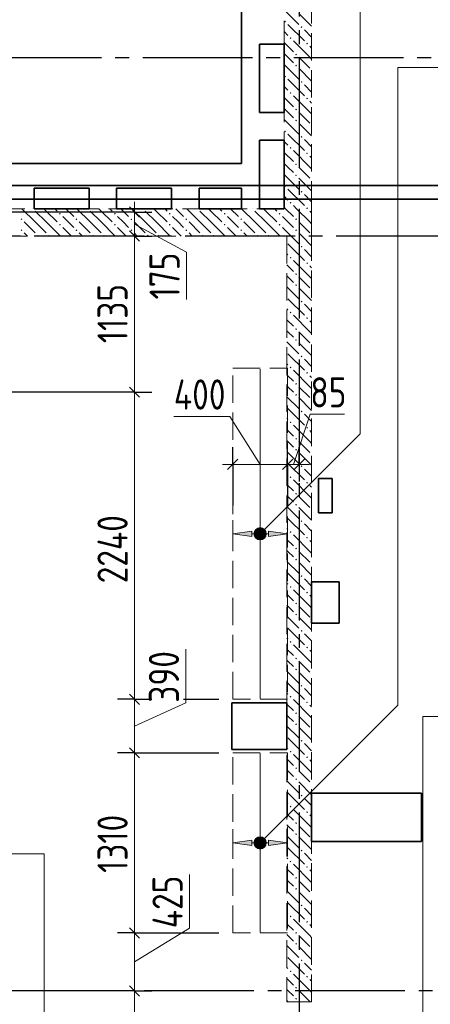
# Model space of a CAD drawing. Header units: millimetres. Extents: x 0 to 64958, y 0 to 42000.
# Tile 23 of 31: x 32804 to 35795, y 28703 to 35877. Entities that reach past the tile are written whole.
import ezdxf

# ---------------------------------------------------------------- set-up
doc = ezdxf.new("R2010")
doc.units = ezdxf.units.MM
doc.linetypes.add('______2', pattern=[270, 200, -70])
doc.linetypes.add('______5', pattern=[1100, 800, -100, 100, -100])
for name, color, linetype, lineweight in [('Standard', 7, 'Continuous', 25), ('ДОП Верх по У', 7, 'Continuous', 25), ('Оси', 40, '______5', 18), ('Позиционная метка номер позиции', 7, 'Continuous', 13), ('Примечания', 7, 'Continuous', 25)]:
    doc.layers.add(name, color=color, linetype=linetype, lineweight=lineweight)
doc.layers.add('ЖБ Перекрытие верхний уровень', color=7, linetype='Continuous', lineweight=25, true_color=0xe0e0ff)
doc.layers.add('ЖБ Стена верхний уровень', color=7, linetype='Continuous', lineweight=25, true_color=0x006e00)
doc.styles.add('GOST 2.304-81', font='txt')

msp = doc.modelspace()

# ---------------------------------------------------------------- hatches: boundary and pattern name
at = {"layer": 'ДОП Верх по У', "linetype": 'Continuous', "lineweight": 13, "transparency": 33554687}
for points in [[(34495, 32111), (34355, 32131), (34495, 32151)], [(34495, 29859), (34355, 29879), (34495, 29899)]]:
    msp.add_hatch(color=7, dxfattribs=at).paths.add_polyline_path(points, flags=16)
for points in [[(34522.7, 32112.2), (34522.7, 32149.7), (34517.5, 32131)], [(34522.7, 32149.7), (34536.2, 32098.7), (34536.2, 32163.3)], [(34522.7, 32149.7), (34522.7, 32112.2), (34536.2, 32098.7)], [(34536.2, 32163.3), (34555, 32093.5), (34555, 32168.5)], [(34536.2, 32163.3), (34536.2, 32098.7), (34555, 32093.5)], [(34555, 32168.5), (34555, 32093.5), (34573.7, 32098.7)], [(34555, 32168.5), (34573.7, 32098.7), (34573.7, 32163.3)], [(34573.7, 32163.3), (34573.7, 32098.7), (34587.2, 32112.2)], [(34573.7, 32163.3), (34587.2, 32112.2), (34587.2, 32149.7)], [(34587.2, 32149.7), (34587.2, 32112.2), (34592.5, 32131)], [(34615, 32111), (34755, 32131), (34615, 32151)], [(34522.7, 29860.2), (34522.7, 29897.7), (34517.5, 29879)], [(34522.7, 29897.7), (34536.2, 29846.7), (34536.2, 29911.2)], [(34522.7, 29897.7), (34522.7, 29860.2), (34536.2, 29846.7)], [(34536.2, 29911.2), (34555, 29841.5), (34555, 29916.5)], [(34536.2, 29911.2), (34536.2, 29846.7), (34555, 29841.5)], [(34555, 29916.5), (34555, 29841.5), (34573.7, 29846.7)], [(34555, 29916.5), (34573.7, 29846.7), (34573.7, 29911.2)], [(34573.7, 29911.2), (34573.7, 29846.7), (34587.2, 29860.2)], [(34573.7, 29911.2), (34587.2, 29860.2), (34587.2, 29897.7)], [(34587.2, 29897.7), (34587.2, 29860.2), (34592.5, 29879)], [(34615, 29859), (34755, 29879), (34615, 29899)]]:
    msp.add_hatch(color=7, dxfattribs=at).paths.add_polyline_path(points)
at = {"layer": 'ЖБ Стена верхний уровень', "linetype": 'Continuous', "lineweight": 18, "transparency": 33554687}
for points in [[(34730.5, 35863.1), (34737, 35869.6), (34743.5, 35863.1), (34737, 35856.6)], [(34850.5, 35823.1), (34857, 35829.6), (34863.5, 35823.1), (34857, 35816.6)], [(34770.5, 35743.1), (34777, 35749.6), (34783.4, 35743.1), (34777, 35736.6)], [(34890.5, 35703.1), (34896.9, 35709.6), (34903.4, 35703.1), (34896.9, 35696.6)], [(34810.4, 35623.1), (34816.9, 35629.6), (34823.4, 35623.1), (34816.9, 35616.6)], [(34810.4, 35543.1), (34816.9, 35549.6), (34823.4, 35543.1), (34816.9, 35536.6)], [(34730.5, 35463.1), (34737, 35469.6), (34743.5, 35463.1), (34737, 35456.6)], [(34850.5, 35423.1), (34857, 35429.6), (34863.5, 35423.1), (34857, 35416.6)], [(34770.5, 35343.1), (34777, 35349.6), (34783.4, 35343.1), (34777, 35336.6)], [(34890.5, 35303.1), (34896.9, 35309.6), (34903.4, 35303.1), (34896.9, 35296.6)], [(34810.4, 35223.1), (34816.9, 35229.6), (34823.4, 35223.1), (34816.9, 35216.6)], [(34810.4, 35143.1), (34816.9, 35149.6), (34823.4, 35143.1), (34816.9, 35136.6)], [(34730.5, 35063.1), (34737, 35069.6), (34743.5, 35063.1), (34737, 35056.6)], [(34850.5, 35023.1), (34857, 35029.6), (34863.5, 35023.1), (34857, 35016.6)], [(34770.5, 34943.1), (34777, 34949.6), (34783.4, 34943.1), (34777, 34936.6)], [(34890.5, 34903.1), (34896.9, 34909.6), (34903.4, 34903.1), (34896.9, 34896.6)], [(34810.4, 34823.1), (34816.9, 34829.6), (34823.4, 34823.1), (34816.9, 34816.6)], [(34810.4, 34743.1), (34816.9, 34749.6), (34823.4, 34743.1), (34816.9, 34736.6)], [(34730.5, 34663.1), (34737, 34669.6), (34743.5, 34663.1), (34737, 34656.6)], [(34850.5, 34623.1), (34857, 34629.6), (34863.5, 34623.1), (34857, 34616.6)], [(34770.5, 34543.1), (34777, 34549.6), (34783.4, 34543.1), (34777, 34536.6)], [(32900.3, 34500), (32896.9, 34496.6), (32893.6, 34500)], [(33090.5, 34463.1), (33096.9, 34469.6), (33103.4, 34463.1), (33096.9, 34456.6)], [(33300.3, 34500), (33296.9, 34496.6), (33293.6, 34500)], [(33490.5, 34463.1), (33496.9, 34469.6), (33503.4, 34463.1), (33496.9, 34456.6)], [(33700.3, 34500), (33696.9, 34496.6), (33693.6, 34500)], [(33890.5, 34463.1), (33896.9, 34469.6), (33903.4, 34463.1), (33896.9, 34456.6)], [(34100.3, 34500), (34096.9, 34496.6), (34093.6, 34500)], [(34290.5, 34463.1), (34296.9, 34469.6), (34303.4, 34463.1), (34296.9, 34456.6)], [(34500.3, 34500), (34496.9, 34496.6), (34493.6, 34500)], [(34690.5, 34463.1), (34696.9, 34469.6), (34703.4, 34463.1), (34696.9, 34456.6)], [(34890.5, 34503.1), (34896.9, 34509.6), (34903.4, 34503.1), (34900.3, 34500), (34893.6, 34500)], [(34900.3, 34500), (34896.9, 34496.6), (34893.6, 34500)], [(32810.4, 34423.1), (32816.9, 34429.6), (32823.4, 34423.1), (32816.9, 34416.6)], [(33090.5, 34383.1), (33096.9, 34389.6), (33103.4, 34383.1), (33096.9, 34376.6)], [(33210.4, 34423.1), (33216.9, 34429.6), (33223.4, 34423.1), (33216.9, 34416.6)], [(33490.5, 34383.1), (33496.9, 34389.6), (33503.4, 34383.1), (33496.9, 34376.6)], [(33610.4, 34423.1), (33616.9, 34429.6), (33623.4, 34423.1), (33616.9, 34416.6)], [(33890.5, 34383.1), (33896.9, 34389.6), (33903.4, 34383.1), (33896.9, 34376.6)], [(34010.4, 34423.1), (34016.9, 34429.6), (34023.4, 34423.1), (34016.9, 34416.6)], [(34290.5, 34383.1), (34296.9, 34389.6), (34303.4, 34383.1), (34296.9, 34376.6)], [(34410.4, 34423.1), (34416.9, 34429.6), (34423.4, 34423.1), (34416.9, 34416.6)], [(34690.5, 34383.1), (34696.9, 34389.6), (34703.4, 34383.1), (34696.9, 34376.6)], [(34810.4, 34423.1), (34816.9, 34429.6), (34823.4, 34423.1), (34816.9, 34416.6)], [(32810.4, 34343.1), (32816.9, 34349.6), (32823.4, 34343.1), (32816.9, 34336.6)], [(32930.5, 34303.1), (32937, 34309.6), (32943.5, 34303.1), (32940.3, 34300), (32933.6, 34300)], [(33010.4, 34303.1), (33016.9, 34309.6), (33023.4, 34303.1), (33020.3, 34300), (33013.6, 34300)], [(33210.4, 34343.1), (33216.9, 34349.6), (33223.4, 34343.1), (33216.9, 34336.6)], [(33330.5, 34303.1), (33337, 34309.6), (33343.5, 34303.1), (33340.3, 34300), (33333.6, 34300)], [(33410.4, 34303.1), (33416.9, 34309.6), (33423.4, 34303.1), (33420.3, 34300), (33413.6, 34300)], [(33610.4, 34343.1), (33616.9, 34349.6), (33623.4, 34343.1), (33616.9, 34336.6)], [(33730.5, 34303.1), (33737, 34309.6), (33743.5, 34303.1), (33740.3, 34300), (33733.6, 34300)], [(33810.4, 34303.1), (33816.9, 34309.6), (33823.4, 34303.1), (33820.3, 34300), (33813.6, 34300)], [(34010.4, 34343.1), (34016.9, 34349.6), (34023.4, 34343.1), (34016.9, 34336.6)], [(34130.5, 34303.1), (34137, 34309.6), (34143.5, 34303.1), (34140.3, 34300), (34133.6, 34300)], [(34210.4, 34303.1), (34216.9, 34309.6), (34223.4, 34303.1), (34220.3, 34300), (34213.6, 34300)], [(34410.4, 34343.1), (34416.9, 34349.6), (34423.4, 34343.1), (34416.9, 34336.6)], [(34530.5, 34303.1), (34537, 34309.6), (34543.5, 34303.1), (34540.3, 34300), (34533.6, 34300)], [(34610.4, 34303.1), (34616.9, 34309.6), (34623.4, 34303.1), (34620.3, 34300), (34613.6, 34300)], [(34810.4, 34343.1), (34816.9, 34349.6), (34823.4, 34343.1), (34816.9, 34336.6)], [(34850.5, 34223.1), (34857, 34229.6), (34863.5, 34223.1), (34857, 34216.6)], [(34770.5, 34143.1), (34777, 34149.6), (34783.4, 34143.1), (34777, 34136.6)], [(34890.5, 34103.1), (34896.9, 34109.6), (34903.4, 34103.1), (34896.9, 34096.6)], [(34810.4, 34023.1), (34816.9, 34029.6), (34823.4, 34023.1), (34816.9, 34016.6)], [(34810.4, 33943.1), (34816.9, 33949.6), (34823.4, 33943.1), (34816.9, 33936.6)], [(34850.5, 33823.1), (34857, 33829.6), (34863.5, 33823.1), (34857, 33816.6)], [(34770.5, 33743.1), (34777, 33749.6), (34783.4, 33743.1), (34777, 33736.6)], [(34890.5, 33703.1), (34896.9, 33709.6), (34903.4, 33703.1), (34896.9, 33696.6)], [(34810.4, 33623.1), (34816.9, 33629.6), (34823.4, 33623.1), (34816.9, 33616.6)], [(34810.4, 33543.1), (34816.9, 33549.6), (34823.4, 33543.1), (34816.9, 33536.6)], [(34850.5, 33423.1), (34857, 33429.6), (34863.5, 33423.1), (34857, 33416.6)], [(34770.5, 33343.1), (34777, 33349.6), (34783.4, 33343.1), (34777, 33336.6)], [(34890.5, 33303.1), (34896.9, 33309.6), (34903.4, 33303.1), (34896.9, 33296.6)], [(34810.4, 33223.1), (34816.9, 33229.6), (34823.4, 33223.1), (34816.9, 33216.6)], [(34810.4, 33143.1), (34816.9, 33149.6), (34823.4, 33143.1), (34816.9, 33136.6)], [(34850.5, 33023.1), (34857, 33029.6), (34863.5, 33023.1), (34857, 33016.6)], [(34770.5, 32943.1), (34777, 32949.6), (34783.4, 32943.1), (34777, 32936.6)], [(34890.5, 32903.1), (34896.9, 32909.6), (34903.4, 32903.1), (34896.9, 32896.6)], [(34810.4, 32823.1), (34816.9, 32829.6), (34823.4, 32823.1), (34816.9, 32816.6)], [(34810.4, 32743.1), (34816.9, 32749.6), (34823.4, 32743.1), (34816.9, 32736.6)], [(34850.5, 32623.1), (34857, 32629.6), (34863.5, 32623.1), (34857, 32616.6)], [(34770.5, 32543.1), (34777, 32549.6), (34783.4, 32543.1), (34777, 32536.6)], [(34890.5, 32503.1), (34896.9, 32509.6), (34903.4, 32503.1), (34896.9, 32496.6)], [(34810.4, 32423.1), (34816.9, 32429.6), (34823.4, 32423.1), (34816.9, 32416.6)], [(34810.4, 32343.1), (34816.9, 32349.6), (34823.4, 32343.1), (34816.9, 32336.6)], [(34850.5, 32223.1), (34857, 32229.6), (34863.5, 32223.1), (34857, 32216.6)], [(34770.5, 32143.1), (34777, 32149.6), (34783.4, 32143.1), (34777, 32136.6)], [(34890.5, 32103.1), (34896.9, 32109.6), (34903.4, 32103.1), (34896.9, 32096.6)], [(34810.4, 32023.1), (34816.9, 32029.6), (34823.4, 32023.1), (34816.9, 32016.6)], [(34810.4, 31943.1), (34816.9, 31949.6), (34823.4, 31943.1), (34816.9, 31936.6)], [(34850.5, 31823.1), (34857, 31829.6), (34863.5, 31823.1), (34857, 31816.6)], [(34770.5, 31743.1), (34777, 31749.6), (34783.4, 31743.1), (34777, 31736.6)], [(34890.5, 31703.1), (34896.9, 31709.6), (34903.4, 31703.1), (34896.9, 31696.6)], [(34810.4, 31623.1), (34816.9, 31629.6), (34823.4, 31623.1), (34816.9, 31616.6)], [(34810.4, 31543.1), (34816.9, 31549.6), (34823.4, 31543.1), (34816.9, 31536.6)], [(34850.5, 31423.1), (34857, 31429.6), (34863.5, 31423.1), (34857, 31416.6)], [(34770.5, 31343.1), (34777, 31349.6), (34783.4, 31343.1), (34777, 31336.6)], [(34890.5, 31303.1), (34896.9, 31309.6), (34903.4, 31303.1), (34896.9, 31296.6)], [(34810.4, 31223.1), (34816.9, 31229.6), (34823.4, 31223.1), (34816.9, 31216.6)], [(34810.4, 31143.1), (34816.9, 31149.6), (34823.4, 31143.1), (34816.9, 31136.6)], [(34850.5, 31023.1), (34857, 31029.6), (34863.5, 31023.1), (34857, 31016.6)], [(34770.5, 30943.1), (34777, 30949.6), (34783.4, 30943.1), (34777, 30936.6)], [(34890.5, 30903.1), (34896.9, 30909.6), (34903.4, 30903.1), (34896.9, 30896.6)], [(34810.4, 30823.1), (34816.9, 30829.6), (34823.4, 30823.1), (34816.9, 30816.6)], [(34810.4, 30743.1), (34816.9, 30749.6), (34823.4, 30743.1), (34816.9, 30736.6)], [(34850.5, 30623.1), (34857, 30629.6), (34863.5, 30623.1), (34857, 30616.6)], [(34770.5, 30543.1), (34777, 30549.6), (34783.4, 30543.1), (34777, 30536.6)], [(34890.5, 30503.1), (34896.9, 30509.6), (34903.4, 30503.1), (34896.9, 30496.6)], [(34810.4, 30423.1), (34816.9, 30429.6), (34823.4, 30423.1), (34816.9, 30416.6)], [(34810.4, 30343.1), (34816.9, 30349.6), (34823.4, 30343.1), (34816.9, 30336.6)], [(34850.5, 30223.1), (34857, 30229.6), (34863.5, 30223.1), (34857, 30216.6)], [(34770.5, 30143.1), (34777, 30149.6), (34783.4, 30143.1), (34777, 30136.6)], [(34890.5, 30103.1), (34896.9, 30109.6), (34903.4, 30103.1), (34896.9, 30096.6)], [(34810.4, 30023.1), (34816.9, 30029.6), (34823.4, 30023.1), (34816.9, 30016.6)], [(34810.4, 29943.1), (34816.9, 29949.6), (34823.4, 29943.1), (34816.9, 29936.6)], [(34850.5, 29823.1), (34857, 29829.6), (34863.5, 29823.1), (34857, 29816.6)], [(34770.5, 29743.1), (34777, 29749.6), (34783.4, 29743.1), (34777, 29736.6)], [(34890.5, 29703.1), (34896.9, 29709.6), (34903.4, 29703.1), (34896.9, 29696.6)], [(34810.4, 29623.1), (34816.9, 29629.6), (34823.4, 29623.1), (34816.9, 29616.6)], [(34810.4, 29543.1), (34816.9, 29549.6), (34823.4, 29543.1), (34816.9, 29536.6)], [(34850.5, 29423.1), (34857, 29429.6), (34863.5, 29423.1), (34857, 29416.6)], [(34770.5, 29343.1), (34777, 29349.6), (34783.4, 29343.1), (34777, 29336.6)], [(34890.5, 29303.1), (34896.9, 29309.6), (34903.4, 29303.1), (34896.9, 29296.6)], [(34810.4, 29223.1), (34816.9, 29229.6), (34823.4, 29223.1), (34816.9, 29216.6)], [(34810.4, 29143.1), (34816.9, 29149.6), (34823.4, 29143.1), (34816.9, 29136.6)], [(34850.5, 29023.1), (34857, 29029.6), (34863.5, 29023.1), (34857, 29016.6)], [(34770.5, 28943.1), (34777, 28949.6), (34783.4, 28943.1), (34777, 28936.6)], [(34890.5, 28903.1), (34896.9, 28909.6), (34903.4, 28903.1), (34896.9, 28896.6)], [(34810.4, 28823.1), (34816.9, 28829.6), (34823.4, 28823.1), (34816.9, 28816.6)], [(34810.4, 28743.1), (34816.9, 28749.6), (34823.4, 28743.1), (34816.9, 28736.6)]]:
    msp.add_hatch(color=7, dxfattribs=at).paths.add_polyline_path(points, flags=16)
at = {"layer": 'Позиционная метка номер позиции', "linetype": 'Continuous', "lineweight": 13, "transparency": 33554687}
for points in [[(34511.7, 32142.5), (34586.8, 32099.2), (34523.2, 32162.8)], [(34523.2, 32162.8), (34598.3, 32119.5), (34543.5, 32174.3)], [(34523.2, 32162.8), (34586.8, 32099.2), (34598.3, 32119.5)], [(34543.5, 32174.3), (34598.3, 32119.5), (34598.3, 32142.5)], [(34543.5, 32174.3), (34598.3, 32142.5), (34566.4, 32174.3)], [(34566.4, 32174.3), (34598.3, 32142.5), (34586.8, 32162.8)], [(34511.7, 32119.5), (34566.4, 32087.7), (34511.7, 32142.5)], [(34511.7, 32142.5), (34566.4, 32087.7), (34586.8, 32099.2)], [(34543.5, 32087.7), (34511.7, 32119.5), (34523.2, 32099.2)], [(34511.7, 32119.5), (34543.5, 32087.7), (34566.4, 32087.7)], [(34523.2, 29910.8), (34598.3, 29867.5), (34543.5, 29922.3)], [(34543.5, 29922.3), (34598.3, 29867.5), (34598.3, 29890.5)], [(34543.5, 29922.3), (34598.3, 29890.5), (34566.4, 29922.3)], [(34566.4, 29922.3), (34598.3, 29890.5), (34586.8, 29910.8)], [(34511.7, 29890.5), (34586.8, 29847.2), (34523.2, 29910.8)], [(34511.7, 29867.5), (34566.4, 29835.7), (34511.7, 29890.5)], [(34511.7, 29890.5), (34566.4, 29835.7), (34586.8, 29847.2)], [(34543.5, 29835.7), (34511.7, 29867.5), (34523.2, 29847.2)], [(34511.7, 29867.5), (34543.5, 29835.7), (34566.4, 29835.7)], [(34523.2, 29910.8), (34586.8, 29847.2), (34598.3, 29867.5)]]:
    msp.add_hatch(color=7, dxfattribs=at).paths.add_polyline_path(points)

# ---------------------------------------------------------------- linework, layer by layer
at = {"layer": 'Standard', "color": 7, "linetype": 'Continuous', "lineweight": 25, "transparency": 33554687}
for p, q in [((33602.5, 34512.5), (33677.5, 34437.5)), ((33602.5, 34337.5), (33677.5, 34262.5)), ((33602.5, 33200.5), (33677.5, 33125.5)), ((34392.5, 32674.5), (34317.5, 32599.5)), ((34792.5, 32674.5), (34717.5, 32599.5)), ((34877.5, 32674.5), (34802.5, 32599.5)), ((33602.5, 30962.5), (33677.5, 30887.5)), ((33602.5, 30572.5), (33677.5, 30497.5)), ((33602.5, 29260.5), (33677.5, 29185.5)), ((33602.5, 28837.5), (33677.5, 28762.5))]:
    msp.add_line(p, q, dxfattribs=at)
at = {"layer": 'Standard', "color": 7, "linetype": 'Continuous', "lineweight": 13, "transparency": 33554687}
for p, q in [((33640, 34475), (33640, 34550)), ((33640, 34475), (33640, 34300)), ((33640, 34387.5), (34019, 34182.3)), ((34019, 34182.3), (34019, 33838.3)), ((34333.3, 32985.8), (33926.7, 32985.8)), ((34555, 32637), (34333.3, 32985.8)), ((34797.5, 32637), (34920.6, 33001.8)), ((34920.6, 33001.8), (35170.7, 33001.8)), ((34355, 32637), (34280, 32637)), ((34755, 32637), (34355, 32637)), ((34840, 32637), (34755, 32637)), ((34840, 32637), (34915, 32637)), ((34014.4, 30899.8), (34014.4, 31290.8)), ((33640, 30925), (33640, 30535)), ((33640, 30730), (34014.4, 30899.8)), ((34040.8, 29256.7), (34040.8, 29647.6)), ((33640, 29011.5), (34040.8, 29256.7)), ((33640, 29223), (33640, 28800)), ((33640, 28800), (33640, 28570))]:
    msp.add_line(p, q, dxfattribs=at)
at = {"layer": 'Standard', "color": 251, "linetype": 'Continuous', "lineweight": -3, "true_color": 0x656565, "transparency": 33554687}
for p, q in [((33640, 34475), (32635, 34475)), ((33640, 34475), (33515, 34475)), ((33640, 34475), (33765, 34475)), ((33640, 34300), (33515, 34300)), ((33640, 34300), (33765, 34300)), ((33640, 34300), (33640, 34300)), ((33640, 33163), (32635, 33163)), ((33640, 33163), (33515, 33163)), ((33640, 33163), (33765, 33163)), ((34355, 32637), (34355, 32762)), ((34755, 32637), (34755, 32762)), ((34840, 32637), (34840, 32762)), ((34355, 32637), (34355, 32512)), ((34355, 32637), (34355, 32337)), ((34755, 32637), (34755, 32512)), ((34755, 32637), (34755, 32337)), ((34840, 32637), (34840, 32512)), ((34840, 32637), (34840, 32637)), ((33640, 30925), (33515, 30925)), ((33640, 30925), (33765, 30925)), ((33640, 30925), (33712.5, 30925)), ((33640, 30535), (33515, 30535)), ((33640, 30535), (33765, 30535)), ((33640, 29223), (33515, 29223)), ((33640, 29223), (33765, 29223)), ((33640, 28800), (32504.1, 28800)), ((33640, 28800), (33515, 28800)), ((33640, 28800), (33765, 28800))]:
    msp.add_line(p, q, dxfattribs=at)
at = {"layer": 'Standard', "color": 254, "linetype": 'Continuous', "lineweight": 35, "true_color": 0xc4c4ff, "transparency": 33554687}
for points in [[(7000, 19982), (49480, 19982), (49480, 34669), (7000, 34669), (7000, 19982)], [(7100, 20082), (49380, 20082), (49380, 34569), (7100, 34569), (7100, 20082)]]:
    msp.add_lwpolyline(points, dxfattribs=at)
at = {"layer": 'Standard', "color": 7, "linetype": 'Continuous', "lineweight": 13, "transparency": 33554687}
for points in [[(33640, 34300), (33640, 33443.2), (33640, 33443.2), (33640, 33163)], [(33640, 33163), (33640, 31873.1), (33640, 31873.1), (33640, 30925)], [(33640, 30535), (33640, 29980), (33640, 29980), (33640, 29223)]]:
    msp.add_lwpolyline(points, dxfattribs=at)
at = {"layer": 'Standard', "color": 251, "linetype": 'Continuous', "lineweight": -3, "true_color": 0x656565, "transparency": 33554687}
for points in [[(33997.4, 30925), (33997.5, 30925), (33997.5, 30925), (34015.7, 30925), (34015.7, 30925), (34021.5, 30925), (34021.5, 30925), (34255, 30925)], [(33640, 30535), (33705.4, 30535), (33705.4, 30535), (33803.8, 30535), (33803.8, 30535), (33841.2, 30535), (33841.2, 30535), (34017.6, 30535), (34017.6, 30535), (34024.1, 30535), (34024.1, 30535), (34255, 30535)], [(33640, 29223), (33724.3, 29223), (33724.3, 29223), (33776.6, 29223), (33776.6, 29223), (34033, 29223), (34033, 29223), (34255, 29223)]]:
    msp.add_lwpolyline(points, dxfattribs=at)
at = {"layer": 'ДОП Верх по У', "color": 7, "linetype": 'Continuous', "lineweight": 18, "transparency": 33554687}
for p, q in [((34555, 33331), (34555, 30931)), ((34555, 29229), (34555, 30529))]:
    msp.add_line(p, q, dxfattribs=at)
at = {"layer": 'ДОП Верх по У', "color": 251, "linetype": 'Continuous', "lineweight": 13, "true_color": 0x494949, "transparency": 33554687}
for p, q in [((34355, 32131), (34355, 32231)), ((34755, 32131), (34755, 32231)), ((34355, 32131), (34495, 32151)), ((34495, 32151), (34495, 32111)), ((34555, 32168.5), (34555, 32168.5)), ((34755, 32131), (34615, 32151)), ((34615, 32151), (34615, 32111)), ((34495, 32111), (34355, 32131)), ((34355, 32131), (34355, 32031)), ((34355, 32131), (34355, 32131)), ((34495, 32131), (34525, 32131)), ((34555, 32093.5), (34555, 32093.5)), ((34585, 32131), (34615, 32131)), ((34615, 32111), (34755, 32131)), ((34755, 32131), (34755, 32031)), ((34755, 32131), (34755, 32131)), ((34355, 29879), (34355, 29979)), ((34755, 29879), (34755, 29979)), ((34355, 29879), (34495, 29899)), ((34495, 29859), (34355, 29879)), ((34355, 29879), (34355, 29779)), ((34355, 29879), (34355, 29879)), ((34495, 29899), (34495, 29859)), ((34495, 29879), (34525, 29879)), ((34555, 29916.5), (34555, 29916.5)), ((34585, 29879), (34615, 29879)), ((34755, 29879), (34615, 29899)), ((34615, 29899), (34615, 29859)), ((34615, 29859), (34755, 29879)), ((34755, 29879), (34755, 29779)), ((34755, 29879), (34755, 29879)), ((34555, 29841.5), (34555, 29841.5))]:
    msp.add_line(p, q, dxfattribs=at)
for centre in [(34555, 32131), (34555, 29879)]:
    msp.add_circle(centre, 37.5, dxfattribs=at)
at = {"layer": 'ЖБ Перекрытие верхний уровень', "color": 7, "linetype": 'Continuous', "lineweight": 35, "transparency": 33554687}
for p, q in [((34420, 38800), (34420, 34830)), ((34550, 35700), (34730, 35700)), ((34550, 35200), (34550, 35700)), ((34730, 35700), (34730, 35200)), ((34730, 35200), (34550, 35200)), ((34550, 35000), (34730, 35000)), ((34550, 34500), (34550, 35000)), ((34730, 35000), (34730, 34500)), ((34420, 34830), (28240, 34830)), ((32910, 34650), (33310, 34650)), ((32910, 34500), (32910, 34650)), ((33310, 34650), (33310, 34500)), ((33510, 34650), (33910, 34650)), ((33510, 34500), (33510, 34650)), ((33910, 34650), (33910, 34500)), ((34110, 34500), (34110, 34650)), ((34110, 34650), (34420, 34650)), ((34420, 34650), (34420, 34500)), ((33310, 34500), (32910, 34500)), ((33910, 34500), (33510, 34500)), ((34420, 34500), (34110, 34500)), ((34730, 34500), (34550, 34500)), ((35080, 32533.2), (34980, 32533.2)), ((34980, 32533.2), (34980, 32283.2)), ((35080, 32283.2), (35080, 32533.2)), ((34980, 32283.2), (35080, 32283.2)), ((35130, 31780), (34930, 31780)), ((34930, 31780), (34930, 31480)), ((35130, 31480), (35130, 31780)), ((34930, 31480), (35130, 31480)), ((34750, 30900), (34350, 30900)), ((34350, 30900), (34350, 30560)), ((34750, 30560), (34750, 30900)), ((34350, 30560), (34750, 30560)), ((35730, 30240), (34930, 30240)), ((34930, 30240), (34930, 29890)), ((35730, 29890), (35730, 30240)), ((34930, 29890), (35730, 29890))]:
    msp.add_line(p, q, dxfattribs=at)
at = {"layer": 'ЖБ Стена верхний уровень', "color": 251, "linetype": '______2', "lineweight": 13, "true_color": 0x656565, "transparency": 33554687}
for p, q in [((34730, 36140), (34730, 34500)), ((34930, 34500), (34930, 36140)), ((34730, 34500), (21750, 34500)), ((34930, 34300), (34930, 34500)), ((28340, 34300), (34750, 34300)), ((34750, 34300), (34750, 28720)), ((34930, 28720), (34930, 34300)), ((34750, 28720), (34930, 28720))]:
    msp.add_line(p, q, dxfattribs=at)
at = {"layer": 'ЖБ Стена верхний уровень', "color": 9, "linetype": 'Continuous', "lineweight": 18, "true_color": 0xc7c7c7, "transparency": 33554687}
for p, q in [((34730, 35950.1), (34837, 35843.1)), ((34837, 35923.1), (34930, 35830.1)), ((34757, 35843.1), (34877, 35723.1)), ((34930, 35750.1), (34877, 35803.1)), ((34730, 35790.1), (34757, 35763.1)), ((34730, 35710.1), (34796.9, 35643.1)), ((34916.9, 35603.1), (34796.9, 35723.1)), ((34916.9, 35683.1), (34930, 35670.1)), ((34757, 35603.1), (34730, 35630.1)), ((34796.9, 35563.1), (34757, 35603.1)), ((34837, 35603.1), (34916.9, 35523.1)), ((34916.9, 35603.1), (34930, 35590.1)), ((34730, 35550.1), (34837, 35443.1)), ((34837, 35523.1), (34930, 35430.1)), ((34757, 35443.1), (34877, 35323.1)), ((34730, 35390.1), (34757, 35363.1)), ((34930, 35350.1), (34877, 35403.1)), ((34730, 35310.1), (34796.9, 35243.1)), ((34916.9, 35203.1), (34796.9, 35323.1)), ((34757, 35203.1), (34730, 35230.1)), ((34916.9, 35283.1), (34930, 35270.1)), ((34796.9, 35163.1), (34757, 35203.1)), ((34837, 35203.1), (34916.9, 35123.1)), ((34916.9, 35203.1), (34930, 35190.1)), ((34730, 35150.1), (34837, 35043.1)), ((34837, 35123.1), (34930, 35030.1)), ((34757, 35043.1), (34877, 34923.1)), ((34730, 34990.1), (34757, 34963.1)), ((34930, 34950.1), (34877, 35003.1)), ((34730, 34910.1), (34796.9, 34843.1)), ((34916.9, 34803.1), (34796.9, 34923.1)), ((34916.9, 34883.1), (34930, 34870.1)), ((34757, 34803.1), (34730, 34830.1)), ((34796.9, 34763.1), (34757, 34803.1)), ((34837, 34803.1), (34916.9, 34723.1)), ((34916.9, 34803.1), (34930, 34790.1)), ((34730, 34750.1), (34837, 34643.1)), ((34837, 34723.1), (34930, 34630.1)), ((34730, 34590.1), (34757, 34563.1)), ((34757, 34643.1), (34877, 34523.1)), ((34930, 34550.1), (34877, 34603.1)), ((34820.1, 34500), (34796.9, 34523.1)), ((32916.9, 34403.1), (32820.1, 34500)), ((32916.9, 34483.1), (32996.9, 34403.1)), ((32996.9, 34483.1), (32980.1, 34500)), ((32996.9, 34483.1), (33077, 34403.1)), ((33060.1, 34500), (33077, 34483.1)), ((33157, 34403.1), (33116.9, 34443.1)), ((33140.1, 34500), (33196.9, 34443.1)), ((33316.9, 34403.1), (33220.1, 34500)), ((33316.9, 34483.1), (33396.9, 34403.1)), ((33396.9, 34483.1), (33380.1, 34500)), ((33396.9, 34483.1), (33477, 34403.1)), ((33460.1, 34500), (33477, 34483.1)), ((33557, 34403.1), (33516.9, 34443.1)), ((33540.1, 34500), (33596.9, 34443.1)), ((33716.9, 34403.1), (33620.1, 34500)), ((33716.9, 34483.1), (33796.9, 34403.1)), ((33796.9, 34483.1), (33780.1, 34500)), ((33796.9, 34483.1), (33877, 34403.1)), ((33860.1, 34500), (33877, 34483.1)), ((33957, 34403.1), (33916.9, 34443.1)), ((33940.1, 34500), (33996.9, 34443.1)), ((34116.9, 34403.1), (34020.1, 34500)), ((34116.9, 34483.1), (34196.9, 34403.1)), ((34196.9, 34483.1), (34180.1, 34500)), ((34196.9, 34483.1), (34277, 34403.1)), ((34260.1, 34500), (34277, 34483.1)), ((34357, 34403.1), (34316.9, 34443.1)), ((34340.1, 34500), (34396.9, 34443.1)), ((34516.9, 34403.1), (34420.1, 34500)), ((34516.9, 34483.1), (34596.9, 34403.1)), ((34596.9, 34483.1), (34580.1, 34500)), ((34596.9, 34483.1), (34677, 34403.1)), ((34660.1, 34500), (34677, 34483.1)), ((34757, 34403.1), (34716.9, 34443.1)), ((34730, 34510.1), (34740.1, 34500)), ((34740.1, 34500), (34796.9, 34443.1)), ((34916.9, 34403.1), (34820.1, 34500)), ((34916.9, 34483.1), (34930, 34470.1)), ((32837, 34403.1), (32916.9, 34323.1)), ((32916.9, 34403.1), (32996.9, 34323.1)), ((32996.9, 34403.1), (33100.1, 34300)), ((33196.9, 34363.1), (33157, 34403.1)), ((33237, 34403.1), (33316.9, 34323.1)), ((33316.9, 34403.1), (33396.9, 34323.1)), ((33396.9, 34403.1), (33500.1, 34300)), ((33596.9, 34363.1), (33557, 34403.1)), ((33637, 34403.1), (33716.9, 34323.1)), ((33716.9, 34403.1), (33796.9, 34323.1)), ((33796.9, 34403.1), (33900.1, 34300)), ((33996.9, 34363.1), (33957, 34403.1)), ((34037, 34403.1), (34116.9, 34323.1)), ((34116.9, 34403.1), (34196.9, 34323.1)), ((34196.9, 34403.1), (34300.1, 34300)), ((34396.9, 34363.1), (34357, 34403.1)), ((34437, 34403.1), (34516.9, 34323.1)), ((34516.9, 34403.1), (34596.9, 34323.1)), ((34596.9, 34403.1), (34700.1, 34300)), ((34796.9, 34363.1), (34757, 34403.1)), ((34837, 34403.1), (34916.9, 34323.1)), ((34916.9, 34403.1), (34930, 34390.1)), ((32837, 34323.1), (32860.1, 34300)), ((33116.9, 34363.1), (33180.1, 34300)), ((33237, 34323.1), (33260.1, 34300)), ((33516.9, 34363.1), (33580.1, 34300)), ((33637, 34323.1), (33660.1, 34300)), ((33916.9, 34363.1), (33980.1, 34300)), ((34037, 34323.1), (34060.1, 34300)), ((34316.9, 34363.1), (34380.1, 34300)), ((34437, 34323.1), (34460.1, 34300)), ((34716.9, 34363.1), (34780.1, 34300)), ((34780.1, 34300), (34837, 34243.1)), ((34837, 34323.1), (34860.1, 34300)), ((34860.1, 34300), (34930, 34230.1)), ((34757, 34243.1), (34877, 34123.1)), ((34750, 34170.1), (34757, 34163.1)), ((34930, 34150.1), (34877, 34203.1)), ((34750, 34090.1), (34796.9, 34043.1)), ((34916.9, 34003.1), (34796.9, 34123.1)), ((34916.9, 34083.1), (34930, 34070.1)), ((34757, 34003.1), (34750, 34010.1)), ((34796.9, 33963.1), (34757, 34003.1)), ((34837, 34003.1), (34916.9, 33923.1)), ((34916.9, 34003.1), (34930, 33990.1)), ((34750, 33930.1), (34837, 33843.1)), ((34837, 33923.1), (34930, 33830.1)), ((34757, 33843.1), (34877, 33723.1)), ((34930, 33750.1), (34877, 33803.1)), ((34750, 33770.1), (34757, 33763.1)), ((34916.9, 33603.1), (34796.9, 33723.1)), ((34750, 33690.1), (34796.9, 33643.1)), ((34916.9, 33683.1), (34930, 33670.1)), ((34757, 33603.1), (34750, 33610.1)), ((34796.9, 33563.1), (34757, 33603.1)), ((34837, 33603.1), (34916.9, 33523.1)), ((34916.9, 33603.1), (34930, 33590.1)), ((34750, 33530.1), (34837, 33443.1)), ((34837, 33523.1), (34930, 33430.1)), ((34757, 33443.1), (34877, 33323.1)), ((34750, 33370.1), (34757, 33363.1)), ((34930, 33350.1), (34877, 33403.1)), ((34916.9, 33203.1), (34796.9, 33323.1)), ((34750, 33290.1), (34796.9, 33243.1)), ((34916.9, 33283.1), (34930, 33270.1)), ((34757, 33203.1), (34750, 33210.1)), ((34796.9, 33163.1), (34757, 33203.1)), ((34837, 33203.1), (34916.9, 33123.1)), ((34916.9, 33203.1), (34930, 33190.1)), ((34750, 33130.1), (34837, 33043.1)), ((34837, 33123.1), (34930, 33030.1)), ((34757, 33043.1), (34877, 32923.1)), ((34750, 32970.1), (34757, 32963.1)), ((34930, 32950.1), (34877, 33003.1)), ((34750, 32890.1), (34796.9, 32843.1)), ((34916.9, 32803.1), (34796.9, 32923.1)), ((34916.9, 32883.1), (34930, 32870.1)), ((34757, 32803.1), (34750, 32810.1)), ((34796.9, 32763.1), (34757, 32803.1)), ((34837, 32803.1), (34916.9, 32723.1)), ((34916.9, 32803.1), (34930, 32790.1)), ((34750, 32730.1), (34837, 32643.1)), ((34837, 32723.1), (34930, 32630.1)), ((34757, 32643.1), (34877, 32523.1)), ((34930, 32550.1), (34877, 32603.1)), ((34750, 32570.1), (34757, 32563.1)), ((34916.9, 32403.1), (34796.9, 32523.1)), ((34750, 32490.1), (34796.9, 32443.1)), ((34916.9, 32483.1), (34930, 32470.1)), ((34757, 32403.1), (34750, 32410.1)), ((34796.9, 32363.1), (34757, 32403.1)), ((34837, 32403.1), (34916.9, 32323.1)), ((34916.9, 32403.1), (34930, 32390.1)), ((34750, 32330.1), (34837, 32243.1)), ((34837, 32323.1), (34930, 32230.1)), ((34757, 32243.1), (34877, 32123.1)), ((34750, 32170.1), (34757, 32163.1)), ((34930, 32150.1), (34877, 32203.1)), ((34750, 32090.1), (34796.9, 32043.1)), ((34916.9, 32003.1), (34796.9, 32123.1)), ((34916.9, 32083.1), (34930, 32070.1)), ((34757, 32003.1), (34750, 32010.1)), ((34796.9, 31963.1), (34757, 32003.1)), ((34837, 32003.1), (34916.9, 31923.1)), ((34916.9, 32003.1), (34930, 31990.1)), ((34750, 31930.1), (34837, 31843.1)), ((34837, 31923.1), (34930, 31830.1)), ((34757, 31843.1), (34877, 31723.1)), ((34930, 31750.1), (34877, 31803.1)), ((34750, 31770.1), (34757, 31763.1)), ((34916.9, 31603.1), (34796.9, 31723.1)), ((34750, 31690.1), (34796.9, 31643.1)), ((34916.9, 31683.1), (34930, 31670.1)), ((34757, 31603.1), (34750, 31610.1)), ((34796.9, 31563.1), (34757, 31603.1)), ((34837, 31603.1), (34916.9, 31523.1)), ((34916.9, 31603.1), (34930, 31590.1)), ((34750, 31530.1), (34837, 31443.1)), ((34837, 31523.1), (34930, 31430.1)), ((34757, 31443.1), (34877, 31323.1)), ((34750, 31370.1), (34757, 31363.1)), ((34930, 31350.1), (34877, 31403.1)), ((34750, 31290.1), (34796.9, 31243.1)), ((34916.9, 31203.1), (34796.9, 31323.1)), ((34916.9, 31283.1), (34930, 31270.1)), ((34757, 31203.1), (34750, 31210.1)), ((34796.9, 31163.1), (34757, 31203.1)), ((34837, 31203.1), (34916.9, 31123.1)), ((34916.9, 31203.1), (34930, 31190.1)), ((34750, 31130.1), (34837, 31043.1)), ((34837, 31123.1), (34930, 31030.1)), ((34757, 31043.1), (34877, 30923.1)), ((34930, 30950.1), (34877, 31003.1)), ((34750, 30970.1), (34757, 30963.1)), ((34916.9, 30803.1), (34796.9, 30923.1)), ((34750, 30890.1), (34796.9, 30843.1)), ((34916.9, 30883.1), (34930, 30870.1)), ((34757, 30803.1), (34750, 30810.1)), ((34796.9, 30763.1), (34757, 30803.1)), ((34837, 30803.1), (34916.9, 30723.1)), ((34916.9, 30803.1), (34930, 30790.1)), ((34750, 30730.1), (34837, 30643.1)), ((34837, 30723.1), (34930, 30630.1)), ((34757, 30643.1), (34877, 30523.1)), ((34750, 30570.1), (34757, 30563.1)), ((34930, 30550.1), (34877, 30603.1)), ((34916.9, 30403.1), (34796.9, 30523.1)), ((34750, 30490.1), (34796.9, 30443.1)), ((34916.9, 30483.1), (34930, 30470.1)), ((34757, 30403.1), (34750, 30410.1)), ((34796.9, 30363.1), (34757, 30403.1)), ((34837, 30403.1), (34916.9, 30323.1)), ((34916.9, 30403.1), (34930, 30390.1)), ((34750, 30330.1), (34837, 30243.1)), ((34837, 30323.1), (34930, 30230.1)), ((34757, 30243.1), (34877, 30123.1)), ((34750, 30170.1), (34757, 30163.1)), ((34930, 30150.1), (34877, 30203.1)), ((34750, 30090.1), (34796.9, 30043.1)), ((34916.9, 30003.1), (34796.9, 30123.1)), ((34916.9, 30083.1), (34930, 30070.1)), ((34757, 30003.1), (34750, 30010.1)), ((34796.9, 29963.1), (34757, 30003.1)), ((34837, 30003.1), (34916.9, 29923.1)), ((34916.9, 30003.1), (34930, 29990.1)), ((34750, 29930.1), (34837, 29843.1)), ((34837, 29923.1), (34930, 29830.1)), ((34757, 29843.1), (34877, 29723.1)), ((34930, 29750.1), (34877, 29803.1)), ((34750, 29770.1), (34757, 29763.1)), ((34916.9, 29603.1), (34796.9, 29723.1)), ((34750, 29690.1), (34796.9, 29643.1)), ((34916.9, 29683.1), (34930, 29670.1)), ((34757, 29603.1), (34750, 29610.1)), ((34796.9, 29563.1), (34757, 29603.1)), ((34837, 29603.1), (34916.9, 29523.1)), ((34916.9, 29603.1), (34930, 29590.1)), ((34750, 29530.1), (34837, 29443.1)), ((34837, 29523.1), (34930, 29430.1)), ((34757, 29443.1), (34877, 29323.1)), ((34750, 29370.1), (34757, 29363.1)), ((34930, 29350.1), (34877, 29403.1)), ((34750, 29290.1), (34796.9, 29243.1)), ((34916.9, 29203.1), (34796.9, 29323.1)), ((34916.9, 29283.1), (34930, 29270.1)), ((34757, 29203.1), (34750, 29210.1)), ((34796.9, 29163.1), (34757, 29203.1)), ((34837, 29203.1), (34916.9, 29123.1)), ((34916.9, 29203.1), (34930, 29190.1)), ((34750, 29130.1), (34837, 29043.1)), ((34837, 29123.1), (34930, 29030.1)), ((34757, 29043.1), (34877, 28923.1)), ((34930, 28950.1), (34877, 29003.1)), ((34750, 28970.1), (34757, 28963.1)), ((34916.9, 28803.1), (34796.9, 28923.1)), ((34750, 28890.1), (34796.9, 28843.1)), ((34916.9, 28883.1), (34930, 28870.1)), ((34757, 28803.1), (34750, 28810.1)), ((34796.9, 28763.1), (34757, 28803.1)), ((34837, 28803.1), (34916.9, 28723.1)), ((34916.9, 28803.1), (34930, 28790.1)), ((34750, 28730.1), (34760.1, 28720)), ((34837, 28723.1), (34840.1, 28720))]:
    msp.add_line(p, q, dxfattribs=at)
at = {"layer": 'Оси', "color": 8, "linetype": '______5', "lineweight": -3, "transparency": 33554687}
for p, q in [((34840, 38900), (34840, 15270)), ((43300, 35600), (4600, 35600)), ((50210, 34300), (4600, 34300)), ((50210, 34300), (4600, 34300)), ((49910, 28800), (4600, 28800))]:
    msp.add_line(p, q, dxfattribs=at)
at = {"layer": 'Позиционная метка номер позиции', "color": 7, "linetype": 'Continuous', "lineweight": 13, "transparency": 33554687}
for p, q in [((34523.2, 32162.8), (34523.2, 32162.8)), ((34586.8, 32162.8), (34586.8, 32162.8)), ((34523.2, 32099.2), (34523.2, 32099.2)), ((34586.8, 32099.2), (34586.8, 32099.2)), ((34523.2, 29910.8), (34523.2, 29910.8)), ((34523.2, 29847.2), (34523.2, 29847.2)), ((34586.8, 29910.8), (34586.8, 29910.8)), ((34586.8, 29847.2), (34586.8, 29847.2))]:
    msp.add_line(p, q, dxfattribs=at)
for points in [[(34555, 32131), (35283.3, 32859.3), (35283.3, 36330), (38059.1, 36330)], [(34555, 29879), (35559.1, 30883.1), (35559.1, 35530), (38059.1, 35530)], [(35240, 27415.3), (35740, 27915.3), (35740, 30800), (38240, 30800)], [(32000, 27415.3), (32982.9, 28398.2), (32982.9, 29800), (30482.9, 29800)]]:
    msp.add_lwpolyline(points, dxfattribs=at)
for centre in [(34555, 32131), (34555, 29879)]:
    msp.add_circle(centre, 45, dxfattribs=at)
at = {"layer": 'Примечания', "color": 7, "linetype": '______2', "lineweight": 18, "transparency": 33554687}
for p, q in [((34355, 30925), (34355, 33337)), ((34355, 33337), (34755, 33337)), ((34755, 33337), (34755, 30925)), ((34755, 30925), (34355, 30925)), ((34355, 29223), (34355, 30535)), ((34355, 30535), (34755, 30535)), ((34755, 30535), (34755, 29223)), ((34755, 29223), (34355, 29223))]:
    msp.add_line(p, q, dxfattribs=at)

# ---------------------------------------------------------------- texts
at = {"layer": 'Standard', "color": 7, "linetype": 'Continuous', "lineweight": 25, "transparency": 33554687, "char_height": 220, "attachment_point": 7, "rotation": 90, "style": 'GOST 2.304-81'}
for s, insert, width in [('175', (33969, 33838.3), 469.509), ('1135', (33590, 33520.4), 547.708), ('2240', (33590, 31770.3), 672.628), ('390', (33964.4, 30899.8), 516.396), ('1310', (33590, 29660.1), 563.284), ('425', (33990.8, 29256.7), 516.396)]:
    msp.add_mtext(s, dxfattribs=dict(at, insert=insert, width=width))
at = {"layer": 'Standard', "color": 7, "linetype": 'Continuous', "lineweight": 25, "transparency": 33554687, "char_height": 220, "attachment_point": 7, "style": 'GOST 2.304-81'}
for s, insert, width in [('400', (33926.7, 33035.9), 531.967), ('85', (34920.6, 33051.8), 375.741)]:
    msp.add_mtext(s, dxfattribs=dict(at, insert=insert, width=width))

doc.saveas('drawing.dxf')
